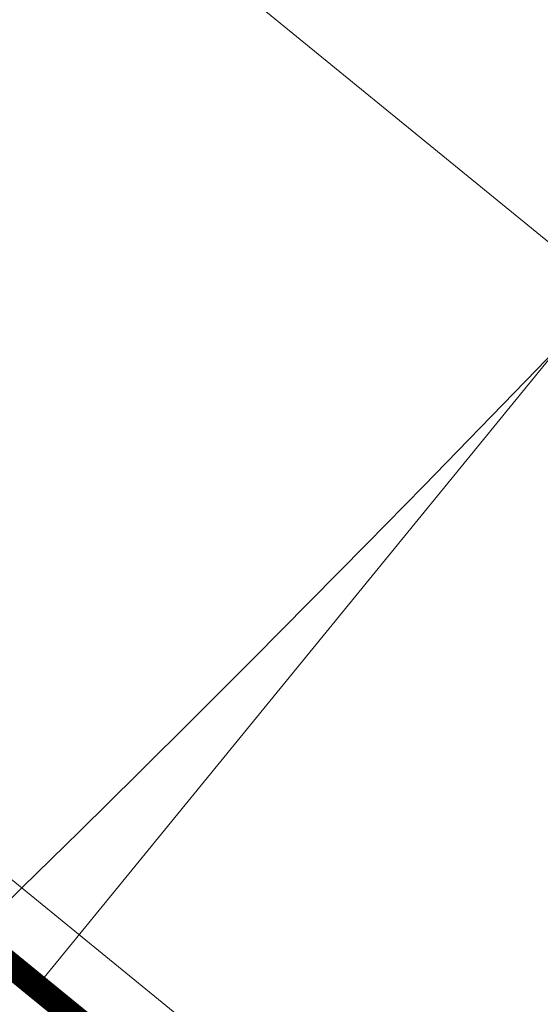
# Model space of a CAD drawing. Header units: millimetres. Extents: x 21148.2 to 21239.2, y 30135 to 30201.8.
# Tile 70 of 189: x 21177.9989 to 21178.0611, y 30158.9185 to 30159.0361. Entities that reach past the tile are written whole.
import ezdxf

# ---------------------------------------------------------------- set-up
doc = ezdxf.new("R2010")
doc.units = ezdxf.units.MM
doc.layers.add('AR-T1E-20-L1$0$ENHANCE PTB LVL 1 - BUILDING WALLS$0$I-FURN', color=7, linetype='Continuous', lineweight=13)
doc.layers.add('AR-T1E-20-L1$0$Seating', color=7, linetype='Continuous', lineweight=13)

# ---------------------------------------------------------------- blocks, each defined once
blk = doc.blocks.new('AR-T1E-20-L1$0$Landseat')
at = {"layer": 'AR-T1E-20-L1$0$Seating', "ltscale": 10}
blk.add_line((72.75, -292.5), (702.44, -292.5), dxfattribs=at)
at = {"layer": 'AR-T1E-20-L1$0$Seating', "ltscale": 10, "const_width": 3}
blk.add_lwpolyline([(74.83, 392), (74.83, 327.71, -0.112714), (45.1, 197.5, 0.228329), (45.1, -197.5, -0.112714), (74.83, -327.71), (74.83, -392, 0.414214), (82.83, -400), (696.83, -400, 0.414214), (704.83, -392), (704.83, -278.39, -0.026921), (707.72, -224.66, 0.053882), (707.72, 224.66, -0.026921), (704.83, 278.39), (704.83, 392, 0.414214), (696.83, 400), (82.83, 400, 0.414214)], format="xyb", close=True, dxfattribs=at)
at = {"layer": 'AR-T1E-20-L1$0$Seating', "ltscale": 10}
for points in [[(74.83, -392), (696.83, -392), (696.83, -278.39, -0.026921), (699.77, -223.8, 0.053882), (699.77, 223.8, -0.026921), (696.83, 278.39), (696.83, 392), (74.83, 392)], [(445.98, -400), (445.98, -278.39, -0.026921), (448.92, -223.8, 0.053882), (448.92, 223.8, -0.026921), (445.98, 278.39), (445.98, 392)]]:
    blk.add_lwpolyline(points, format="xyb", dxfattribs=at)

msp = doc.modelspace()

# ---------------------------------------------------------------- linework, layer by layer
at = {"layer": 'AR-T1E-20-L1$0$ENHANCE PTB LVL 1 - BUILDING WALLS$0$I-FURN'}
msp.add_lwpolyline([(21151.6176, 30158.22001), (21161.78018, 30177.28148, -0.430225), (21166.68396, 30177.78571), (21178.8309, 30162.44884, -0.43714), (21176.96381, 30158.05313), (21154.57652, 30153.6581, -0.553804), (21151.62041, 30158.22603)], format="xyb", dxfattribs=at)
msp.add_lwpolyline([(21151.7967, 30158.13083), (21161.94872, 30177.17249, -0.426961), (21166.53924, 30177.6463), (21178.65843, 30162.34447, -0.433306), (21176.91019, 30158.24642), (21154.55586, 30153.85786, -0.550633)], format="xyb", close=True, dxfattribs=at)

# ---------------------------------------------------------------- block references
at = {"layer": 'AR-T1E-20-L1$0$Seating', "ltscale": 10, "xscale": 0.001, "yscale": 0.001, "zscale": 0.001, "rotation": 320.7656283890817}
msp.add_blockref('AR-T1E-20-L1$0$Landseat', (21177.90853, 30159.51256), dxfattribs=at)

doc.saveas('drawing.dxf')
